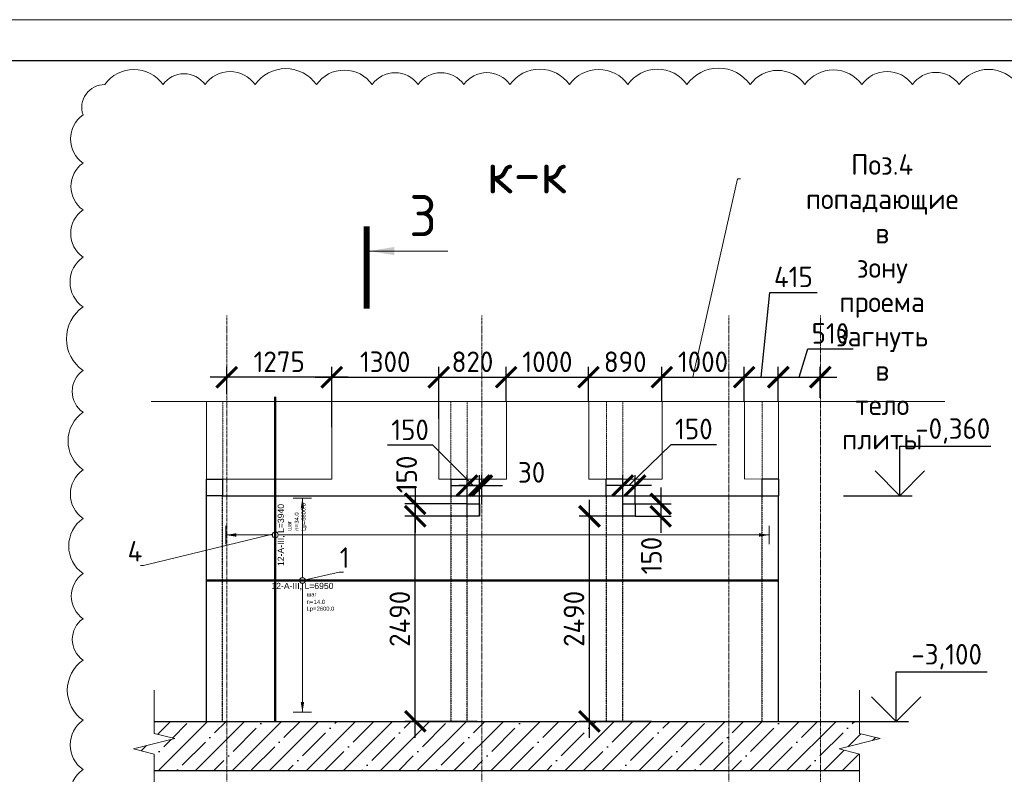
# Model space of a CAD drawing. Header units: millimetres. Extents: x 349531 to 1063351, y -131924 to 96186.
# Tile 138 of 230: x 630123 to 642083, y -26938 to -17777. Entities that reach past the tile are written whole.
import ezdxf
from ezdxf import colors
from ezdxf.entities.mleader import LeaderData, LeaderLine
from ezdxf.enums import TextEntityAlignment as Align
from ezdxf.math import Vec2, Vec3

# ---------------------------------------------------------------- set-up
doc = ezdxf.new("R2010")
doc.units = ezdxf.units.MM
doc.set_wipeout_variables(frame=1)
for name, pattern in [('______5', [1100, 800, -100, 100, -100]), ('________', [0]), ('HIDDEN2', [4.7625, 3.175, -1.5875]), ('осевая', [50.8, 31.75, -6.35, 6.35, -6.35])]:
    doc.linetypes.add(name, pattern=pattern)
for name, color, linetype, lineweight in [('AF_Stena', 90, 'Continuous', 18), ('Standard', 7, 'Continuous', 25), ('АрмСтер', 2, 'Continuous', 50), ('Оси', 40, '______5', 18), ('подоснова', 151, 'Continuous', 5), ('размер', 1, 'Continuous', 25), ('РАЗМЕРЫ', 1, 'Continuous', 9), ('ТОНКИЕ', 7, 'Continuous', 9), ('Узлы', 7, 'Continuous', 0)]:
    doc.layers.add(name, color=color, linetype=linetype, lineweight=lineweight)
doc.layers.add('АрмСтер_атрибуты', color=2, linetype='Continuous', lineweight=0, plot=False)
doc.layers.add('ТОЛСТЫЕ_ОСНОВНЫЕ', color=6, linetype='Continuous')
doc.styles.add('GOST-2.304_Type-B', font='GOST_Common.ttf')
doc.styles.get("Standard").update_dxf_attribs({"font": 'arial.ttf'})
doc.styles.add('Аннотативный', font='arial.ttf')
doc.dimstyles.new('СПДС', dxfattribs={"dimscale": 100, "dimtxt": 2.5, "dimasz": 2.5, "dimexe": 1.25, "dimexo": 0, "dimtad": 1, "dimdec": 0, "dimtxsty": 'GOST-2.304_Type-B', "dimblk": 'ARCHTICK', "dimcen": 2.5, "dimdle": 2, "dimadec": 0, "dimazin": 2, "dimtfac": 0.75, "dimtdec": 0, "dimtmove": 1, "dimatfit": 3, "dimfxl": 1, "dimtolj": 1, "dimarcsym": 1})

# ---------------------------------------------------------------- blocks, each defined once
blk = doc.blocks.new('*U1397')
at = {"layer": 'ТОЛСТЫЕ_ОСНОВНЫЕ', "color": 6}
blk.add_lwpolyline([(20, 5), (1256, 5), (1256, 589), (20, 589)], close=True, dxfattribs=at)
at = {"layer": 'ТОНКИЕ'}
blk.add_lwpolyline([(0, 0), (1261, 0), (1261, 594), (0, 594)], close=True, dxfattribs=at)
blk = doc.blocks.new('*U1412')
at = {"layer": 'РАЗМЕРЫ'}
for p, q in [((112, 1000), (-112, 1000)), ((112, -1600), (-112, -1600))]:
    blk.add_line(p, q, dxfattribs=at)
at = {"layer": 'РАЗМЕРЫ', "ltscale": 15}
blk.add_line((0, -1600), (0, 1000), dxfattribs=at)
at = {"layer": 'РАЗМЕРЫ'}
for points in [[(0, 1000), (21, 875), (-21, 875)], [(0, -1600), (21, -1475), (-21, -1475)]]:
    blk.add_solid(points, dxfattribs=at)
at = {"layer": 'АрмСтер_атрибуты', "color": 215, "ltscale": 15, "style": 'Аннотативный'}
for s, p in [('шаг', (51, -194)), ('Lр=', (50, -368)), ('n=', (51, -285))]:
    blk.add_text(s, height=50, dxfattribs=at).set_placement(p)
at = {"layer": 'АрмСтер_атрибуты', "flags": 9}
for tag, p in [('МАССА', (672, 4790)), ('ОБОЗНАЧЕНИЕ', (672, 4676))]:
    blk.add_attdef(tag, p, '', height=75, dxfattribs=at)
at = {"layer": 'АрмСтер_атрибуты', "style": 'Аннотативный', "flags": 8}
blk.add_attdef('ПОЗ', (110, 30), '', height=75, dxfattribs=at)
at = {"layer": 'АрмСтер_атрибуты', "color": 215, "style": 'Аннотативный'}
for tag, p, flags in [('КОЛ', (138, -285), 8), ('ШАГ', (191, -194), 10), ('ШИРИНА', (173, -368), 8)]:
    blk.add_attdef(tag, p, '', height=50, dxfattribs=dict(at, flags=flags))
at = {"linetype": 'Continuous', "lineweight": 0}
blk.add_wipeout([(35, 0), (28, 21), (11, 33), (-11, 33), (-28, 21), (-35, 0), (-28, -21), (-11, -33), (11, -33), (28, -21)], dxfattribs=at)
at = {"color": 0, "linetype": 'ByBlock', "lineweight": -2, "ltscale": 100}
blk.add_line((-1167, 0), (5783, 0), dxfattribs=at)
at = {"layer": 'РАЗМЕРЫ'}
blk.add_circle((0, 0), 35, dxfattribs=at)
at = {"layer": 'АрмСтер_атрибуты', "style": 'Аннотативный', "flags": 8}
blk.add_attdef('НАИМЕНОВАНИЕ', text='', height=75, dxfattribs=at).set_placement((0, -29), align=Align.TOP_CENTER)
blk = doc.blocks.new('_None')
blk = doc.blocks.new('_ArchTick')
at = {"color": 0, "linetype": 'ByBlock', "const_width": 0.15}
blk.add_lwpolyline([(-0.5, -0.5), (0.5, 0.5)], dxfattribs=at)
blk = doc.blocks.new('*D1659')
at = {"layer": 'DEFPOINTS', "color": 0, "transparency": 16777216}
for p in [(634928, -23806), (635681, -23806), (635681, -26296)]:
    blk.add_point(p, dxfattribs=at)
at = {"layer": 'РАЗМЕРЫ', "color": 0, "lineweight": -2, "transparency": 16777216}
for p, q in [((634928, -26496), (634928, -23606)), ((635681, -23806), (634803, -23806)), ((635681, -26296), (634803, -26296))]:
    blk.add_line(p, q, dxfattribs=at)
at = {"layer": 'РАЗМЕРЫ', "color": 0, "lineweight": -2, "transparency": 16777216, "xscale": 250, "yscale": 250, "zscale": 250}
for p, rotation in [((634928, -23806), 90), ((634928, -26296), 270)]:
    blk.add_blockref('_ArchTick', p, dxfattribs=dict(at, rotation=rotation))
at = {"layer": 'РАЗМЕРЫ', "color": 0, "transparency": 16777216, "insert": (634740, -25051), "char_height": 250, "attachment_point": 5, "rotation": 90, "style": 'GOST-2.304_Type-B'}
blk.add_mtext('\\A1;2490', dxfattribs=at)
blk = doc.blocks.new('*D1660')
at = {"layer": 'DEFPOINTS', "color": 0, "transparency": 16777216}
for p in [(635708, -23433), (635558, -23804), (635708, -23804)]:
    blk.add_point(p, dxfattribs=at)
at = {"layer": 'РАЗМЕРЫ', "color": 0, "lineweight": -2, "transparency": 16777216}
for p, q in [((635140, -22943), (634590, -22943)), ((635633, -23433), (635140, -22943)), ((635558, -23804), (635558, -23308)), ((635708, -23804), (635708, -23308)), ((635358, -23433), (635908, -23433))]:
    blk.add_line(p, q, dxfattribs=at)
at = {"layer": 'РАЗМЕРЫ', "color": 0, "lineweight": -2, "transparency": 16777216, "xscale": 250, "yscale": 250, "zscale": 250, "rotation": 180}
blk.add_blockref('_ArchTick', (635558, -23433), dxfattribs=at)
at = {"layer": 'РАЗМЕРЫ', "color": 0, "lineweight": -2, "transparency": 16777216, "xscale": 250, "yscale": 250, "zscale": 250}
blk.add_blockref('_ArchTick', (635708, -23433), dxfattribs=at)
at = {"layer": 'РАЗМЕРЫ', "color": 0, "transparency": 16777216, "insert": (634865, -22756), "char_height": 250, "attachment_point": 5, "style": 'GOST-2.304_Type-B'}
blk.add_mtext('\\A1;150', dxfattribs=at)
blk = doc.blocks.new('*D1661')
at = {"layer": 'DEFPOINTS', "color": 0, "transparency": 16777216}
for p in [(635558, -23654), (634928, -23804), (635558, -23804)]:
    blk.add_point(p, dxfattribs=at)
at = {"layer": 'РАЗМЕРЫ', "color": 0, "lineweight": -2, "transparency": 16777216}
for p, q in [((634928, -23454), (634928, -24004)), ((635558, -23654), (634803, -23654)), ((635558, -23804), (634803, -23804))]:
    blk.add_line(p, q, dxfattribs=at)
at = {"layer": 'РАЗМЕРЫ', "color": 0, "lineweight": -2, "transparency": 16777216, "xscale": 250, "yscale": 250, "zscale": 250}
for p, rotation in [((634928, -23654), 90), ((634928, -23804), 270)]:
    blk.add_blockref('_ArchTick', p, dxfattribs=dict(at, rotation=rotation))
at = {"layer": 'РАЗМЕРЫ', "color": 0, "transparency": 16777216, "insert": (634824, -23297), "char_height": 250, "attachment_point": 5, "rotation": 90, "style": 'GOST-2.304_Type-B'}
blk.add_mtext('\\A1;150', dxfattribs=at)
blk = doc.blocks.new('*D1662')
at = {"layer": 'DEFPOINTS', "color": 0, "transparency": 16777216}
for p in [(635738, -23433), (635708, -23654), (635738, -23654)]:
    blk.add_point(p, dxfattribs=at)
at = {"layer": 'РАЗМЕРЫ', "color": 0, "lineweight": -2, "transparency": 16777216}
for p, q in [((635708, -23654), (635708, -23308)), ((635738, -23654), (635738, -23308)), ((635708, -23433), (635458, -23433)), ((635708, -23433), (635738, -23433)), ((635738, -23433), (635988, -23433))]:
    blk.add_line(p, q, dxfattribs=at)
at = {"layer": 'РАЗМЕРЫ', "color": 0, "lineweight": -2, "transparency": 16777216, "xscale": 250, "yscale": 250, "zscale": 250}
blk.add_blockref('_ArchTick', (635708, -23433), dxfattribs=at)
at = {"layer": 'РАЗМЕРЫ', "color": 0, "lineweight": -2, "transparency": 16777216, "xscale": 250, "yscale": 250, "zscale": 250, "rotation": 180}
blk.add_blockref('_ArchTick', (635738, -23433), dxfattribs=at)
at = {"layer": 'РАЗМЕРЫ', "color": 0, "transparency": 16777216, "insert": (636341, -23273), "char_height": 250, "attachment_point": 5, "style": 'GOST-2.304_Type-B'}
blk.add_mtext('\\A1;30', dxfattribs=at)
blk = doc.blocks.new('*D1663')
at = {"layer": 'DEFPOINTS', "color": 0, "transparency": 16777216}
for p in [(637044, -23806), (637602, -23806), (637797, -26296)]:
    blk.add_point(p, dxfattribs=at)
at = {"layer": 'РАЗМЕРЫ', "color": 0, "lineweight": -2, "transparency": 16777216}
for p, q in [((637044, -26496), (637044, -23606)), ((637602, -23806), (636919, -23806)), ((637797, -26296), (636919, -26296))]:
    blk.add_line(p, q, dxfattribs=at)
at = {"layer": 'РАЗМЕРЫ', "color": 0, "lineweight": -2, "transparency": 16777216, "xscale": 250, "yscale": 250, "zscale": 250}
for p, rotation in [((637044, -23806), 90), ((637044, -26296), 270)]:
    blk.add_blockref('_ArchTick', p, dxfattribs=dict(at, rotation=rotation))
at = {"layer": 'РАЗМЕРЫ', "color": 0, "transparency": 16777216, "insert": (636856, -25051), "char_height": 250, "attachment_point": 5, "rotation": 90, "style": 'GOST-2.304_Type-B'}
blk.add_mtext('\\A1;2490', dxfattribs=at)
blk = doc.blocks.new('*D1664')
at = {"layer": 'DEFPOINTS', "color": 0, "transparency": 16777216}
for p in [(637448, -23433), (637448, -23656), (637598, -23656)]:
    blk.add_point(p, dxfattribs=at)
at = {"layer": 'РАЗМЕРЫ', "color": 0, "lineweight": -2, "transparency": 16777216}
for p, q in [((637523, -23433), (638037, -22934)), ((638037, -22934), (638587, -22934)), ((637448, -23656), (637448, -23308)), ((637598, -23656), (637598, -23308)), ((637798, -23433), (637248, -23433))]:
    blk.add_line(p, q, dxfattribs=at)
at = {"layer": 'РАЗМЕРЫ', "color": 0, "lineweight": -2, "transparency": 16777216, "xscale": 250, "yscale": 250, "zscale": 250, "rotation": 180}
blk.add_blockref('_ArchTick', (637448, -23433), dxfattribs=at)
at = {"layer": 'РАЗМЕРЫ', "color": 0, "lineweight": -2, "transparency": 16777216, "xscale": 250, "yscale": 250, "zscale": 250}
blk.add_blockref('_ArchTick', (637598, -23433), dxfattribs=at)
at = {"layer": 'РАЗМЕРЫ', "color": 0, "transparency": 16777216, "insert": (638312, -22746), "char_height": 250, "attachment_point": 5, "style": 'GOST-2.304_Type-B'}
blk.add_mtext('\\A1;150', dxfattribs=at)
blk = doc.blocks.new('*D1665')
at = {"layer": 'DEFPOINTS', "color": 0, "transparency": 16777216}
for p in [(637598, -23656), (637602, -23806), (637910, -23806)]:
    blk.add_point(p, dxfattribs=at)
at = {"layer": 'РАЗМЕРЫ', "color": 0, "lineweight": -2, "transparency": 16777216}
for p, q in [((637910, -23456), (637910, -24006)), ((637598, -23656), (638035, -23656)), ((637602, -23806), (638035, -23806))]:
    blk.add_line(p, q, dxfattribs=at)
at = {"layer": 'РАЗМЕРЫ', "color": 0, "lineweight": -2, "transparency": 16777216, "xscale": 250, "yscale": 250, "zscale": 250}
for p, rotation in [((637910, -23656), 90), ((637910, -23806), 270)]:
    blk.add_blockref('_ArchTick', p, dxfattribs=dict(at, rotation=rotation))
at = {"layer": 'РАЗМЕРЫ', "color": 0, "transparency": 16777216, "insert": (637796, -24283), "char_height": 250, "attachment_point": 5, "rotation": 90, "style": 'GOST-2.304_Type-B'}
blk.add_mtext('\\A1;150', dxfattribs=at)
blk = doc.blocks.new('*U1772')
at = {"layer": 'РАЗМЕРЫ'}
for p, q in [((112, 600), (-112, 600)), ((112, -6000), (-112, -6000))]:
    blk.add_line(p, q, dxfattribs=at)
at = {"layer": 'РАЗМЕРЫ', "ltscale": 15}
blk.add_line((0, -6000), (0, 600), dxfattribs=at)
at = {"layer": 'РАЗМЕРЫ'}
for points in [[(0, 600), (21, 475), (-21, 475)], [(0, -6000), (21, -5875), (-21, -5875)]]:
    blk.add_solid(points, dxfattribs=at)
at = {"layer": 'АрмСтер_атрибуты', "color": 215, "ltscale": 15, "style": 'Аннотативный'}
for s, p in [('шаг', (51, -194)), ('Lр=', (50, -368)), ('n=', (51, -285))]:
    blk.add_text(s, height=50, dxfattribs=at).set_placement(p)
at = {"layer": 'АрмСтер_атрибуты', "style": 'Аннотативный', "flags": 8}
blk.add_attdef('ПОЗ', (110, 30), '', height=75, dxfattribs=at)
at = {"layer": 'АрмСтер_атрибуты', "color": 215, "style": 'Аннотативный'}
for tag, p, flags in [('КОЛ', (138, -285), 8), ('ШАГ', (191, -194), 10), ('ШИРИНА', (173, -368), 8)]:
    blk.add_attdef(tag, p, '', height=50, dxfattribs=dict(at, flags=flags))
at = {"layer": 'АрмСтер_атрибуты', "flags": 9}
for tag, p in [('МАССА', (-3069, -3810)), ('ОБОЗНАЧЕНИЕ', (-3069, -3924))]:
    blk.add_attdef(tag, p, '', height=75, dxfattribs=at)
at = {"linetype": 'Continuous', "lineweight": 0}
blk.add_wipeout([(35, 0), (28, 21), (11, 33), (-11, 33), (-28, 21), (-35, 0), (-28, -21), (-11, -33), (11, -33), (28, -21)], dxfattribs=at)
at = {"color": 0, "linetype": 'ByBlock', "lineweight": -2, "ltscale": 100}
blk.add_line((-2263, 0), (1677, 0), dxfattribs=at)
at = {"layer": 'РАЗМЕРЫ'}
blk.add_circle((0, 0), 35, dxfattribs=at)
at = {"layer": 'АрмСтер_атрибуты', "style": 'Аннотативный', "flags": 8}
blk.add_attdef('НАИМЕНОВАНИЕ', text='', height=75, dxfattribs=at).set_placement((0, -29), align=Align.TOP_CENTER)
blk = doc.blocks.new('*D1729')
at = {"layer": 'DEFPOINTS', "color": 0, "transparency": 16777216}
for p in [(635213, -22117), (635213, -22621), (633913, -22724)]:
    blk.add_point(p, dxfattribs=at)
at = {"layer": 'РАЗМЕРЫ', "color": 0, "lineweight": -2, "transparency": 16777216}
for p, q in [((633913, -22724), (633913, -21992)), ((635213, -22621), (635213, -21992)), ((633713, -22117), (635413, -22117))]:
    blk.add_line(p, q, dxfattribs=at)
at = {"layer": 'РАЗМЕРЫ', "color": 0, "lineweight": -2, "transparency": 16777216, "xscale": 250, "yscale": 250, "zscale": 250, "rotation": 180}
blk.add_blockref('_ArchTick', (633913, -22117), dxfattribs=at)
at = {"layer": 'РАЗМЕРЫ', "color": 0, "lineweight": -2, "transparency": 16777216, "xscale": 250, "yscale": 250, "zscale": 250}
blk.add_blockref('_ArchTick', (635213, -22117), dxfattribs=at)
at = {"layer": 'РАЗМЕРЫ', "color": 0, "transparency": 16777216, "insert": (634563, -21930), "char_height": 250, "attachment_point": 5, "style": 'GOST-2.304_Type-B'}
blk.add_mtext('\\A1;1300', dxfattribs=at)
blk = doc.blocks.new('*D1730')
at = {"layer": 'DEFPOINTS', "color": 0, "transparency": 16777216}
for p in [(636033, -22117), (636033, -22411), (635213, -22621)]:
    blk.add_point(p, dxfattribs=at)
at = {"layer": 'РАЗМЕРЫ', "color": 0, "lineweight": -2, "transparency": 16777216}
for p, q in [((635213, -22621), (635213, -21992)), ((636033, -22411), (636033, -21992)), ((635013, -22117), (636233, -22117))]:
    blk.add_line(p, q, dxfattribs=at)
at = {"layer": 'РАЗМЕРЫ', "color": 0, "lineweight": -2, "transparency": 16777216, "xscale": 250, "yscale": 250, "zscale": 250, "rotation": 180}
blk.add_blockref('_ArchTick', (635213, -22117), dxfattribs=at)
at = {"layer": 'РАЗМЕРЫ', "color": 0, "lineweight": -2, "transparency": 16777216, "xscale": 250, "yscale": 250, "zscale": 250}
blk.add_blockref('_ArchTick', (636033, -22117), dxfattribs=at)
at = {"layer": 'РАЗМЕРЫ', "color": 0, "transparency": 16777216, "insert": (635623, -21930), "char_height": 250, "attachment_point": 5, "style": 'GOST-2.304_Type-B'}
blk.add_mtext('\\A1;820', dxfattribs=at)
blk = doc.blocks.new('*D1731')
at = {"layer": 'DEFPOINTS', "color": 0, "transparency": 16777216}
for p in [(637033, -22117), (636033, -22411), (637033, -22411)]:
    blk.add_point(p, dxfattribs=at)
at = {"layer": 'РАЗМЕРЫ', "color": 0, "lineweight": -2, "transparency": 16777216}
for p, q in [((636033, -22411), (636033, -21992)), ((637033, -22411), (637033, -21992)), ((635833, -22117), (637233, -22117))]:
    blk.add_line(p, q, dxfattribs=at)
at = {"layer": 'РАЗМЕРЫ', "color": 0, "lineweight": -2, "transparency": 16777216, "xscale": 250, "yscale": 250, "zscale": 250, "rotation": 180}
blk.add_blockref('_ArchTick', (636033, -22117), dxfattribs=at)
at = {"layer": 'РАЗМЕРЫ', "color": 0, "lineweight": -2, "transparency": 16777216, "xscale": 250, "yscale": 250, "zscale": 250}
blk.add_blockref('_ArchTick', (637033, -22117), dxfattribs=at)
at = {"layer": 'РАЗМЕРЫ', "color": 0, "transparency": 16777216, "insert": (636533, -21930), "char_height": 250, "attachment_point": 5, "style": 'GOST-2.304_Type-B'}
blk.add_mtext('\\A1;1000', dxfattribs=at)
blk = doc.blocks.new('*D1732')
at = {"layer": 'DEFPOINTS', "color": 0, "transparency": 16777216}
for p in [(637923, -22117), (637033, -22411), (637923, -22411)]:
    blk.add_point(p, dxfattribs=at)
at = {"layer": 'РАЗМЕРЫ', "color": 0, "lineweight": -2, "transparency": 16777216}
for p, q in [((637033, -22411), (637033, -21992)), ((637923, -22411), (637923, -21992)), ((636833, -22117), (638123, -22117))]:
    blk.add_line(p, q, dxfattribs=at)
at = {"layer": 'РАЗМЕРЫ', "color": 0, "lineweight": -2, "transparency": 16777216, "xscale": 250, "yscale": 250, "zscale": 250, "rotation": 180}
blk.add_blockref('_ArchTick', (637033, -22117), dxfattribs=at)
at = {"layer": 'РАЗМЕРЫ', "color": 0, "lineweight": -2, "transparency": 16777216, "xscale": 250, "yscale": 250, "zscale": 250}
blk.add_blockref('_ArchTick', (637923, -22117), dxfattribs=at)
at = {"layer": 'РАЗМЕРЫ', "color": 0, "transparency": 16777216, "insert": (637478, -21930), "char_height": 250, "attachment_point": 5, "style": 'GOST-2.304_Type-B'}
blk.add_mtext('\\A1;890', dxfattribs=at)
blk = doc.blocks.new('*D1733')
at = {"layer": 'DEFPOINTS', "color": 0, "transparency": 16777216}
for p in [(638923, -22117), (637923, -22411), (638923, -22411)]:
    blk.add_point(p, dxfattribs=at)
at = {"layer": 'РАЗМЕРЫ', "color": 0, "lineweight": -2, "transparency": 16777216}
for p, q in [((637923, -22411), (637923, -21992)), ((638923, -22411), (638923, -21992)), ((637723, -22117), (639123, -22117))]:
    blk.add_line(p, q, dxfattribs=at)
at = {"layer": 'РАЗМЕРЫ', "color": 0, "lineweight": -2, "transparency": 16777216, "xscale": 250, "yscale": 250, "zscale": 250, "rotation": 180}
blk.add_blockref('_ArchTick', (637923, -22117), dxfattribs=at)
at = {"layer": 'РАЗМЕРЫ', "color": 0, "lineweight": -2, "transparency": 16777216, "xscale": 250, "yscale": 250, "zscale": 250}
blk.add_blockref('_ArchTick', (638923, -22117), dxfattribs=at)
at = {"layer": 'РАЗМЕРЫ', "color": 0, "transparency": 16777216, "insert": (638423, -21930), "char_height": 250, "attachment_point": 5, "style": 'GOST-2.304_Type-B'}
blk.add_mtext('\\A1;1000', dxfattribs=at)
blk = doc.blocks.new('*D1734')
at = {"layer": 'DEFPOINTS', "color": 0, "transparency": 16777216}
for p in [(639338, -22117), (638923, -22411), (639338, -22411)]:
    blk.add_point(p, dxfattribs=at)
at = {"layer": 'РАЗМЕРЫ', "color": 0, "lineweight": -2, "transparency": 16777216}
for p, q in [((639131, -22117), (639234, -21087)), ((639234, -21087), (639809, -21087)), ((638923, -22411), (638923, -21992)), ((639338, -22411), (639338, -21992)), ((638723, -22117), (639538, -22117))]:
    blk.add_line(p, q, dxfattribs=at)
at = {"layer": 'РАЗМЕРЫ', "color": 0, "lineweight": -2, "transparency": 16777216, "xscale": 250, "yscale": 250, "zscale": 250, "rotation": 180}
blk.add_blockref('_ArchTick', (638923, -22117), dxfattribs=at)
at = {"layer": 'РАЗМЕРЫ', "color": 0, "lineweight": -2, "transparency": 16777216, "xscale": 250, "yscale": 250, "zscale": 250}
blk.add_blockref('_ArchTick', (639338, -22117), dxfattribs=at)
at = {"layer": 'РАЗМЕРЫ', "color": 0, "transparency": 16777216, "insert": (639521, -20899), "char_height": 250, "attachment_point": 5, "style": 'GOST-2.304_Type-B'}
blk.add_mtext('\\A1;415', dxfattribs=at)
blk = doc.blocks.new('*D1735')
at = {"layer": 'DEFPOINTS', "color": 0, "transparency": 16777216}
for p in [(639848, -22117), (639338, -22411), (639848, -22367)]:
    blk.add_point(p, dxfattribs=at)
at = {"layer": 'РАЗМЕРЫ', "color": 0, "lineweight": -2, "transparency": 16777216}
for p, q in [((639593, -22117), (639696, -21774)), ((639696, -21774), (640246, -21774)), ((639338, -22411), (639338, -21992)), ((639848, -22367), (639848, -21992)), ((639138, -22117), (640048, -22117))]:
    blk.add_line(p, q, dxfattribs=at)
at = {"layer": 'РАЗМЕРЫ', "color": 0, "lineweight": -2, "transparency": 16777216, "xscale": 250, "yscale": 250, "zscale": 250, "rotation": 180}
blk.add_blockref('_ArchTick', (639338, -22117), dxfattribs=at)
at = {"layer": 'РАЗМЕРЫ', "color": 0, "lineweight": -2, "transparency": 16777216, "xscale": 250, "yscale": 250, "zscale": 250}
blk.add_blockref('_ArchTick', (639848, -22117), dxfattribs=at)
at = {"layer": 'РАЗМЕРЫ', "color": 0, "transparency": 16777216, "insert": (639971, -21586), "char_height": 250, "attachment_point": 5, "style": 'GOST-2.304_Type-B'}
blk.add_mtext('\\A1;510', dxfattribs=at)
blk = doc.blocks.new('*D1736')
at = {"layer": 'DEFPOINTS', "color": 0, "transparency": 16777216}
for p in [(632638, -22117), (632638, -22321), (633913, -22321)]:
    blk.add_point(p, dxfattribs=at)
at = {"layer": 'РАЗМЕРЫ', "color": 0, "lineweight": -2, "transparency": 16777216}
for p, q in [((632638, -22321), (632638, -21992)), ((633913, -22321), (633913, -21992)), ((634113, -22117), (632438, -22117))]:
    blk.add_line(p, q, dxfattribs=at)
at = {"layer": 'РАЗМЕРЫ', "color": 0, "lineweight": -2, "transparency": 16777216, "xscale": 250, "yscale": 250, "zscale": 250, "rotation": 180}
blk.add_blockref('_ArchTick', (632638, -22117), dxfattribs=at)
at = {"layer": 'РАЗМЕРЫ', "color": 0, "lineweight": -2, "transparency": 16777216, "xscale": 250, "yscale": 250, "zscale": 250}
blk.add_blockref('_ArchTick', (633913, -22117), dxfattribs=at)
at = {"layer": 'РАЗМЕРЫ', "color": 0, "transparency": 16777216, "insert": (633275, -21930), "char_height": 250, "attachment_point": 5, "style": 'GOST-2.304_Type-B'}
blk.add_mtext('\\A1;1275', dxfattribs=at)
blk = doc.blocks.new('xxx')
at = {"color": 9, "linetype": 'HIDDEN2', "lineweight": 0, "true_color": 0xc7c8ca, "transparency": 33554687}
for p, q in [((612463, -5952), (612463, -5007)), ((615233, -5007), (615233, -5952)), ((615433, -5952), (615433, -5007)), ((617123, -5007), (617123, -5952)), ((617323, -5952), (617323, -5007)), ((619013, -5007), (619013, -5952))]:
    blk.add_line(p, q, dxfattribs=at)
at = {"layer": 'Standard', "color": 9, "linetype": '________', "lineweight": 0, "true_color": 0xc7c8ca, "transparency": 33554687}
for p, q in [((611592, -5007), (621235, -5007)), ((612263, -5007), (612263, -5952)), ((613787, -5007), (613787, -5952)), ((615088, -5952), (615088, -5007)), ((615908, -5007), (615908, -5952)), ((616908, -5952), (616908, -5007)), ((617798, -5952), (617798, -5007)), ((618798, -5007), (618798, -5952)), ((619213, -5952), (619213, -5007)), ((612263, -5952), (612463, -5952)), ((613787, -5952), (612463, -5952)), ((615908, -5952), (615088, -5952)), ((617798, -5952), (616908, -5952)), ((619213, -5952), (618798, -5949))]:
    blk.add_line(p, q, dxfattribs=at)

msp = doc.modelspace()

# ---------------------------------------------------------------- hatches: boundary and pattern name
at = {"layer": 'размер', "transparency": 33554648}
h = msp.add_hatch(dxfattribs=at)
h.set_pattern_fill('ANSI35', color=1, scale=50)
h.paths.add_polyline_path([(639848.3, -26296), (638738.2, -26296), (638738.2, -26896), (639848.3, -26896)])
h.paths.add_polyline_path([(640325.7, -26442), (640325.7, -26387), (640325.7, -26296), (640083.3, -26296), (639848.3, -26296), (639848.3, -26896), (640325.7, -26896), (640325.7, -26747), (640325.7, -26692), (640075.7, -26629.5), (640575.7, -26504.5)])
h.paths.add_polyline_path([(638738.2, -26296), (635738.2, -26296), (635738.2, -26896), (638738.2, -26896)])
h.paths.add_polyline_path([(635738.2, -26296), (632638.2, -26296), (632638.2, -26896), (635738.2, -26896)])
h.paths.add_polyline_path([(632638.2, -26296), (631755.9, -26296), (631755.9, -26387), (631755.9, -26442), (632005.9, -26504.5), (631505.9, -26629.5), (631755.9, -26692), (631755.9, -26747), (631755.9, -26896), (632638.2, -26896)])

# ---------------------------------------------------------------- linework, layer by layer
at = {"color": 0, "linetype": 'HIDDEN2', "transparency": 33554687}
for p, q in [((632588.2, -24336), (632588.2, -23556)), ((635358.2, -23556), (635358.2, -26296)), ((635558.2, -26296), (635558.2, -23556)), ((637248.2, -23556), (637248.2, -26296)), ((637448.2, -26296), (637448.2, -23556)), ((639138.2, -23556), (639138.2, -26296)), ((632588.2, -26296), (632588.2, -24336))]:
    msp.add_line(p, q, dxfattribs=at)
for points in [[(640815.5, -22956), (641920.8, -22956)], [(640815.5, -23556), (640815.5, -22956)], [(641115.5, -23256), (640815.5, -23556), (640515.5, -23256)], [(640131, -23556), (640965.5, -23556)], [(640767.9, -25696), (641873.2, -25696)], [(640767.9, -26296), (640767.9, -25696)], [(641067.9, -25996), (640767.9, -26296), (640467.9, -25996)], [(640083.3, -26296), (640917.9, -26296)]]:
    msp.add_lwpolyline(points)
at = {"layer": 'AF_Stena', "lineweight": 20}
for points in [[(631755.9, -26387), (631755.9, -25915.1)], [(640325.7, -26387), (640325.7, -25915.1)], [(631755.9, -26387), (631755.9, -26442)], [(640325.7, -26387), (640325.7, -26442)], [(632005.9, -26504.5), (631505.9, -26629.5)], [(631755.9, -26442), (632005.9, -26504.5)], [(640575.7, -26504.5), (640075.7, -26629.5)], [(640325.7, -26442), (640575.7, -26504.5)], [(631505.9, -26629.5), (631755.9, -26692)], [(640075.7, -26629.5), (640325.7, -26692)], [(631755.9, -26692), (631755.9, -26747)], [(631755.9, -26747), (631755.9, -27291.1)], [(640325.7, -26692), (640325.7, -26747)], [(640325.7, -26747), (640325.7, -27291.1)]]:
    msp.add_lwpolyline(points, dxfattribs=at)
at = {"layer": 'Standard', "linetype": '________', "lineweight": 30, "transparency": 33554687}
for p, q in [((632388.2, -23356), (632388.2, -23556)), ((632388.2, -23356), (632588.2, -23356)), ((632588.2, -23356), (632588.2, -23556)), ((635358.2, -23356), (635358.2, -23556)), ((635358.2, -23356), (635558.2, -23356)), ((635558.2, -23556), (635558.2, -23356)), ((637248.2, -23556), (637248.2, -23356)), ((637448.2, -23356), (637248.2, -23356)), ((637448.2, -23556), (637448.2, -23356)), ((639138.2, -23356), (639138.2, -23556)), ((639338.2, -23356), (639138.2, -23356)), ((639338.2, -23356), (639338.2, -23556)), ((632388.2, -23556), (632388.2, -24336)), ((632588.2, -23556), (639338.2, -23556)), ((639338.2, -26216), (639338.2, -23556)), ((632388.2, -24336), (632388.2, -26296)), ((639338.2, -26296), (639338.2, -26216))]:
    msp.add_line(p, q, dxfattribs=at)
at = {"layer": 'Standard', "color": 96, "linetype": 'Continuous', "lineweight": 25, "transparency": 33554687}
msp.add_line((632588.2, -23556), (632388.2, -23556), dxfattribs=at)
at = {"layer": 'Standard', "linetype": 'Continuous', "lineweight": 30, "transparency": 33554687}
for p, q in [((631755.9, -26296), (640325.7, -26296)), ((640325.7, -26896), (631755.9, -26896))]:
    msp.add_line(p, q, dxfattribs=at)
at = {"layer": 'Оси', "color": 16, "linetype": 'осевая', "lineweight": 0, "transparency": 33554687}
for p, q in [((632638.2, -30469.3), (632638.2, -21368.6)), ((635738.2, -30469.3), (635738.2, -21368.6)), ((638738.2, -30469.3), (638738.2, -21368.6)), ((639848.3, -30465.7), (639848.3, -21368.6))]:
    msp.add_line(p, q, dxfattribs=at)
at = {"layer": 'Узлы', "color": 1, "linetype": 'Continuous', "lineweight": 0}
msp.add_line((634372.9, -20586.4, 200), (635322.9, -20586.4, 200), dxfattribs=at)
at = {"layer": 'Узлы', "color": 1, "linetype": 'Continuous', "lineweight": 0, "const_width": 70, "elevation": 200}
msp.add_lwpolyline([(634337.9, -20286.4), (634337.9, -21286.4)], dxfattribs=at)
at = {"layer": 'Узлы', "color": 1, "linetype": 'Continuous', "lineweight": 0}
msp.add_solid([(634372.9, -20586.4, 200), (634673.3, -20636.7, 200), (634673.3, -20536.1, 200)], dxfattribs=at)

# ---------------------------------------------------------------- block references
at = {"xscale": 100, "yscale": 100, "zscale": 100}
msp.add_blockref('*U1397', (518847.3, -77177.1, 3100), dxfattribs=at)

# ---------------------------------------------------------------- texts
at = {"style": 'GOST-2.304_Type-B'}
for s, p in [('-0,360', (641001.5, -22866)), ('-3,100', (640953.8, -25606))]:
    msp.add_text(s, height=250, dxfattribs=at).set_placement(p)
at = {"layer": 'РАЗМЕРЫ', "insert": (636286, -19636.1), "char_height": 500, "attachment_point": 5, "style": 'GOST-2.304_Type-B'}
msp.add_mtext_dynamic_manual_height_columns('к-к', width=3941.213, gutter_width=625, heights=[0], dxfattribs=at)
at = {"layer": 'Узлы', "color": 1, "linetype": 'Continuous', "lineweight": 0, "insert": (635022.9, -20156.4, 200), "char_height": 500, "attachment_point": 5, "style": 'GOST-2.304_Type-B'}
msp.add_mtext_dynamic_manual_height_columns('3', width=723.88, gutter_width=25, heights=[0], dxfattribs=at)

# ---------------------------------------------------------------- next in the draw order: block references
at = {"layer": 'АрмСтер', "ltscale": 15}
ref = msp.add_blockref('*U1412', (633557.7, -24584.7), dxfattribs=at)
ref.add_attrib('НАИМЕНОВАНИЕ', '12-A-III, L=6950', dxfattribs={"layer": 'АрмСтер_атрибуты', "height": 75, "style": 'Аннотативный', "flags": 8}).set_placement((633557.7, -24614), align=Align.TOP_CENTER)
ref.add_attrib('КОЛ', '14.0', (633695.8, -24869.8), dxfattribs={"layer": 'АрмСтер_атрибуты', "color": 215, "height": 50, "style": 'Аннотативный', "flags": 8})
ref.add_attrib('ШИРИНА', '2600.0', (633730.6, -24952.5), dxfattribs={"layer": 'АрмСтер_атрибуты', "color": 215, "height": 50, "style": 'Аннотативный', "flags": 8})

# ---------------------------------------------------------------- next in the draw order: linework, layer by layer
at = {"layer": 'Standard', "linetype": '________', "lineweight": 30, "transparency": 33554687}
for points in [[(635558.2, -23654.1), (635708.2, -23654.1), (635708.2, -23804.1), (635558.2, -23804.1)], [(637448.2, -23656), (637598.2, -23656), (637598.2, -23806), (637448.2, -23806)]]:
    msp.add_lwpolyline(points, close=True, dxfattribs=at)

# ---------------------------------------------------------------- next in the draw order: dimensions: what is measured, and where the dimension line sits
at = {"layer": 'РАЗМЕРЫ', "color": 1}
for base, p1, p2, picture, middle in [((635708.2, -23433), (635558.2, -23804.1), (635708.2, -23804.1), '*D1660', (635077.6, -22943.4)), ((637448.2, -23433.4), (637598.2, -23656), (637448.2, -23656), '*D1664', (638099.6, -22933.8)), ((635738.2, -23433), (635708.2, -23654.1), (635738.2, -23654.1), '*D1662', (636340.9, -23460.5))]:
    dim = msp.add_linear_dim(base=base, p1=p1, p2=p2, dimstyle='СПДС', dxfattribs=at)
    dim.commit()
    dim.dimension.update_dxf_attribs({"geometry": picture, "text_midpoint": middle, "dimtype": 160})
for base, p1, p2, picture, middle in [((634927.7, -23804.1), (635558.2, -23654.1), (635558.2, -23804.1), '*D1661', (635011.2, -23297)), ((637910.2, -23806), (637598.2, -23656), (637601.7, -23806), '*D1665', (637983.8, -24282.9))]:
    dim = msp.add_linear_dim(base=base, p1=p1, p2=p2, angle=90, dimstyle='СПДС', dxfattribs=at)
    dim.commit()
    dim.dimension.update_dxf_attribs({"geometry": picture, "text_midpoint": middle, "dimtype": 160})
for base, p1, p2, picture, middle in [((634927.7, -23806), (635681.2, -26296), (635681.2, -23806), '*D1659', (634740.2, -25051)), ((637043.5, -23806), (637797.1, -26296), (637601.7, -23806), '*D1663', (636856, -25051))]:
    dim = msp.add_linear_dim(base=base, p1=p1, p2=p2, angle=90, dimstyle='СПДС', dxfattribs=at)
    dim.commit()
    dim.dimension.update_dxf_attribs({"geometry": picture, "text_midpoint": middle})

# ---------------------------------------------------------------- next in the draw order: leaders
at = {"layer": 'подоснова'}
ml = msp.add_multileader_mtext('Standard', dxfattribs=at)
ml.set_content('1', color=256, style='GOST-2.304_Type-B')
ml.set_leader_properties(color=256, linetype='ByLayer', lineweight=15)
ml.set_arrow_properties(name='NONE')
ml.build(insert=Vec2(0, 0))
ml.multileader.update_dxf_attribs({"text_left_attachment_type": 6, "text_right_attachment_type": 6, "dogleg_length": 10, "arrow_head_size": 18})
ctx = ml.context
ctx.base_point, ctx.char_height, ctx.arrow_head_size, ctx.landing_gap_size, ctx.plane_origin = Vec3(634012, -24482.7), 250, 18, 20, Vec3(633017.5, -22719.6)
ctx.left_attachment, ctx.right_attachment, ctx.text_align_type = 6, 6, 1
notes = []
notes.append((ctx, [(0, (1, 1, 0), (634002, -24482.7), (1, 0), 10, [(0, [(633538.5, -24590.8)], 0, [])])]))
ctx.mtext.insert, ctx.mtext.width, ctx.mtext.alignment, ctx.mtext.flow_direction = Vec3(634069.5, -24182.7), 22.898, 2, 5
for ctx, leaders in notes:
    for number, flags, end, landing, length, lines in leaders:
        leader = LeaderData()
        leader.index, (leader.has_last_leader_line, leader.has_dogleg_vector, leader.attachment_direction) = number, flags
        leader.last_leader_point, leader.dogleg_vector, leader.dogleg_length = Vec3(end), Vec3(landing), length
        for number, points, colour, breaks in lines:
            line = LeaderLine()
            line.index, line.vertices, line.color, line.breaks = number, Vec3.list(points), colors.encode_raw_color(colour), breaks
            leader.lines.append(line)
        ctx.leaders.append(leader)

# ---------------------------------------------------------------- next in the draw order: block references
at = {"layer": 'АрмСтер', "ltscale": 15}
ref = msp.add_blockref('*U1772', (633228, -24032.7), dxfattribs=dict(at, rotation=90))
ref.add_attrib('НАИМЕНОВАНИЕ', '12-A-III, L=3940', dxfattribs={"layer": 'АрмСтер_атрибуты', "height": 75, "rotation": 90, "style": 'Аннотативный', "flags": 8}).set_placement((633257.3, -24032.7), align=Align.TOP_CENTER)
ref.add_attrib('КОЛ', '34.0', (633513.1, -23894.7), dxfattribs={"layer": 'АрмСтер_атрибуты', "color": 215, "height": 50, "rotation": 90, "style": 'Аннотативный', "flags": 8})
ref.add_attrib('ШИРИНА', '6600.0', (633595.8, -23859.9), dxfattribs={"layer": 'АрмСтер_атрибуты', "color": 215, "height": 50, "rotation": 90, "style": 'Аннотативный', "flags": 8})

# ---------------------------------------------------------------- next in the draw order: linework, layer by layer
at = {"layer": 'РАЗМЕРЫ', "color": 240, "true_color": 0xed1f24}
msp.add_lwpolyline([(642246.7, -18565.4, 0.5205671), (641535.6, -18565.4, 0.5205671), (640966.4, -18565.4, 0.5205671), (640351.8, -18565.4, 0.5205671), (639661.5, -18565.4, 0.5205671), (638996, -18565.4, 0.5205671), (638227.5, -18565.4, 0.5205671), (637509.5, -18565.4, 0.5205671), (636800.4, -18565.4, 0.5205671), (636078.5, -18565.4, 0.5205671), (635517.8, -18565.4, 0.5205671), (634961.9, -18565.4, 0.5205671), (634404.8, -18565.4, 0.5205671), (633727.6, -18565.4, 0.5205671), (632982.4, -18565.4, 0.5205671), (632374.2, -18565.4, 0.5205671), (631864.1, -18565.4, 0.5205671), (631156.9, -18565.4, 0.5205671), (630892.4, -18933, 0.5205671), (630892.4, -19517.8, 0.5205671), (630892.4, -20085.6, 0.5205671), (630892.4, -20659.2, 0.5205671), (630892.4, -21264.9, 0.5205671), (630892.4, -22036.2, 0.5205671), (630892.4, -22543.2, 0.5205671), (630892.4, -23241.6, 0.5205671), (630892.4, -23833.3, 0.5205671), (630892.4, -24500.8, 0.5205671), (630892.4, -25049.9, 0.5205671), (630892.4, -25551, 0.5205671), (630892.4, -26282.9, 0.5205671), (630892.4, -26880.1, 0.5205671), (630892.4, -27503.4, 0.5205671)], format="xyb", dxfattribs=at)

# ---------------------------------------------------------------- next in the draw order: block references
msp.add_blockref('xxx', (20127.3, -17403.5), dxfattribs=at)

# ---------------------------------------------------------------- next in the draw order: dimensions: what is measured, and where the dimension line sits
at = {"layer": 'РАЗМЕРЫ', "color": 1}
dim = msp.add_linear_dim(base=(639338.2, -22117.3), p1=(638923.2, -22410.9), p2=(639338.2, -22410.9), dimstyle='СПДС', dxfattribs=at)
dim.commit()
dim.dimension.update_dxf_attribs({"geometry": '*D1734', "text_midpoint": (639296.3, -21086.9), "dimtype": 160})
for base, p1, p2, picture, middle in [((639848.3, -22117.3), (639338.2, -22410.9), (639848.3, -22367.5), '*D1735', (639758.9, -21586)), ((632638.2006, -22117.2784), (633912.7362, -22320.5714), (632638.2006, -22320.5714), '*D1736', (633275.4684, -21929.7784)), ((635213.2003, -22117.2784), (633912.7362, -22723.8442), (635213.2003, -22620.9292), '*D1729', (634562.9682, -21929.7784)), ((636033.2, -22117.3), (635213.2, -22620.9), (636033.2, -22410.9), '*D1730', (635623.2, -21929.8)), ((637033.2, -22117.3), (636033.2, -22410.9), (637033.2, -22410.9), '*D1731', (636533.2, -21929.8)), ((637923.2, -22117.3), (637033.2, -22410.9), (637923.2, -22410.9), '*D1732', (637478.2, -21929.8)), ((638923.2, -22117.3), (637923.2, -22410.9), (638923.2, -22410.9), '*D1733', (638423.2, -21929.8))]:
    dim = msp.add_linear_dim(base=base, p1=p1, p2=p2, dimstyle='СПДС', dxfattribs=at)
    dim.commit()
    dim.dimension.update_dxf_attribs({"geometry": picture, "text_midpoint": middle})

# ---------------------------------------------------------------- next in the draw order: leaders
at = {"layer": 'подоснова'}
ml = msp.add_multileader_mtext('Standard', dxfattribs=at)
ml.set_content('Поз.4  попадающие \\Pв зону проема загнуть \\Pв тело плиты', color=256, style='GOST-2.304_Type-B')
ml.set_leader_properties(color=256, linetype='ByLayer', lineweight=15)
ml.set_arrow_properties(name='NONE')
ml.build(insert=Vec2(0, 0))
ml.multileader.update_dxf_attribs({"text_left_attachment_type": 6, "text_right_attachment_type": 6, "dogleg_length": 10, "arrow_head_size": 18})
ctx = ml.context
ctx.base_point, ctx.char_height, ctx.arrow_head_size, ctx.landing_gap_size, ctx.plane_origin = Vec3(638851, -19710.5), 250, 18, 20, Vec3(635968.8, -19339.8)
ctx.left_attachment, ctx.right_attachment, ctx.text_align_type = 6, 6, 1
notes = []
notes.append((ctx, [(0, (1, 1, 0), (638841, -19710.5), (1, 0), 10, [(2, [(634726.8, -22117.3), (636652.5, -22117.3), (638300.7, -22117.3)], 0, [])])]))
ctx.mtext.insert, ctx.mtext.width, ctx.mtext.alignment, ctx.mtext.flow_direction = Vec3(640599.4, -19410.5), 8.942, 2, 5
ml = msp.add_multileader_mtext('Standard', dxfattribs=at)
ml.set_content('4', color=256, style='GOST-2.304_Type-B')
ml.set_leader_properties(color=256, linetype='ByLayer', lineweight=15)
ml.set_arrow_properties(name='NONE')
ml.build(insert=Vec2(0, 0))
ml.multileader.update_dxf_attribs({"text_left_attachment_type": 6, "text_right_attachment_type": 6, "dogleg_length": 10, "arrow_head_size": 18})
ctx = ml.context
ctx.base_point, ctx.char_height, ctx.arrow_head_size, ctx.landing_gap_size, ctx.plane_origin = Vec3(631428.6, -24404.6), 250, 18, 20, Vec3(630459.1, -22794.8)
ctx.left_attachment, ctx.right_attachment, ctx.text_align_type = 6, 6, 1
notes.append((ctx, [(1, (1, 1, 0), (631628.6, -24404.6), (-1, 0), 10, [(0, [(633194.7, -24021.9)], 0, [])])]))
ctx.mtext.insert, ctx.mtext.width, ctx.mtext.alignment, ctx.mtext.flow_direction = Vec3(631523.6, -24104.6), 8.942, 2, 5
for ctx, leaders in notes:
    for number, flags, end, landing, length, lines in leaders:
        leader = LeaderData()
        leader.index, (leader.has_last_leader_line, leader.has_dogleg_vector, leader.attachment_direction) = number, flags
        leader.last_leader_point, leader.dogleg_vector, leader.dogleg_length = Vec3(end), Vec3(landing), length
        for number, points, colour, breaks in lines:
            line = LeaderLine()
            line.index, line.vertices, line.color, line.breaks = number, Vec3.list(points), colors.encode_raw_color(colour), breaks
            leader.lines.append(line)
        ctx.leaders.append(leader)

doc.saveas('drawing.dxf')
